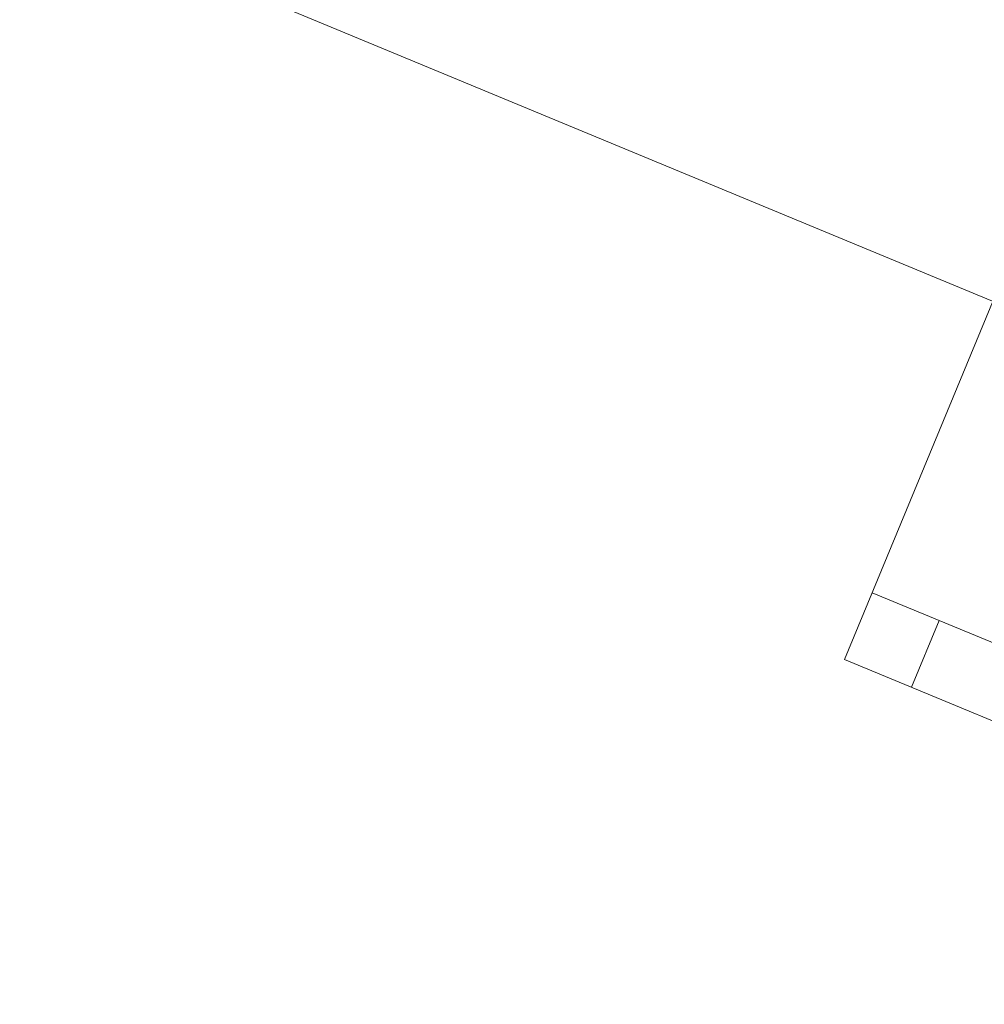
# Model space of a CAD drawing. Header units: metres. Extents: x -80 to 1923, y -189 to 69.
# Tile 77 of 149: x 927.644 to 928.312, y 5.493 to 6.174. Entities that reach past the tile are written whole.
import ezdxf

# ---------------------------------------------------------------- set-up
doc = ezdxf.new("R2010")
doc.units = ezdxf.units.M
doc.header["$MEASUREMENT"] = 0
doc.layers.add('Neubau_50 Möblierung', color=7, linetype='Continuous')

# ---------------------------------------------------------------- blocks, each defined once
blk = doc.blocks.new('Stuhl 02 27[103]_1', base_point=(928.36813, 6.1014))
at = {"layer": 'Neubau_50 Möblierung', "color": 8, "linetype": 'Continuous', "lineweight": 18}
for p, q in [((928.23419, 5.77804), (928.60375, 5.62497)), ((928.28039, 5.75891), (928.26125, 5.71271)), ((928.55755, 5.6441), (928.53842, 5.59791))]:
    blk.add_line(p, q, dxfattribs=at)
at = {"layer": 'Neubau_50 Möblierung', "color": 8, "linetype": 'Continuous', "lineweight": 18, "flags": 128}
blk.add_lwpolyline([(928.36813, 6.1014), (928.73768, 5.94833), (928.58461, 5.57878), (928.21506, 5.73185)], close=True, dxfattribs=at)
blk = doc.blocks.new('Schultisch 27[222]_1', base_point=(929.49179, 5.49333))
at = {"layer": 'Neubau_50 Möblierung', "color": 8, "linetype": 'Continuous', "lineweight": 18, "flags": 128}
blk.add_lwpolyline([(929.49179, 5.49333), (927.64403, 6.25869), (927.91191, 6.90541), (929.75967, 6.14004)], close=True, dxfattribs=at)

msp = doc.modelspace()

# ---------------------------------------------------------------- block references
at = {"layer": 'Neubau_50 Möblierung', "color": 8, "linetype": 'Continuous', "lineweight": 18}
for name, p in [('Schultisch 27[222]_1', (929.49179, 5.49333)), ('Stuhl 02 27[103]_1', (928.36813, 6.1014))]:
    msp.add_blockref(name, p, dxfattribs=at)

doc.saveas('drawing.dxf')
